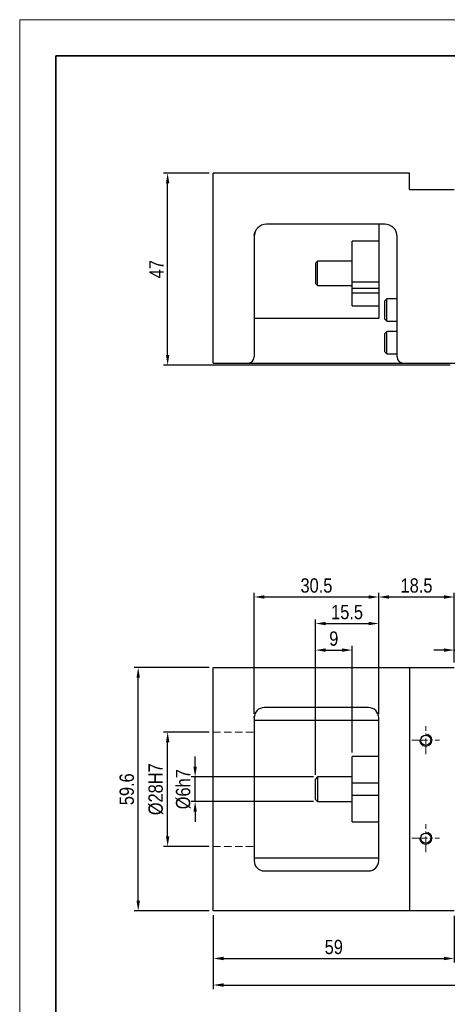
# Model space of a CAD drawing. Header units: millimetres. Extents: x 100 to 3612, y -424 to 856.
# Tile 38 of 45: x 3086 to 3190, y -293 to -52. Entities that reach past the tile are written whole.
import ezdxf

# ---------------------------------------------------------------- set-up
doc = ezdxf.new("R2010")
doc.units = ezdxf.units.MM
doc.linetypes.add('CENTER2', pattern=[28.575, 19.05, -3.175, 3.175, -3.175])
doc.linetypes.add('DASHED', pattern=[19.05, 12.7, -6.35])
doc.layers.get('Defpoints').update_dxf_attribs({"lineweight": 13})
for name, color, linetype, lineweight in [('小粗', 7, 'Continuous', 25), ('标注', 3, 'Continuous', 13), ('点划线', 1, 'CENTER2', 13), ('粗线', 7, 'Continuous', 35), ('细线', 7, 'Continuous', 13), ('虚线', 253, 'DASHED', 13)]:
    doc.layers.add(name, color=color, linetype=linetype, lineweight=lineweight)
doc.styles.add('3.5', font='ARIALN.TTF', dxfattribs={"height": 3.5})
doc.dimstyles.new('A4—对齐', dxfattribs={"dimtxt": 3.5, "dimasz": 2.5, "dimexe": 1, "dimexo": 1, "dimgap": 1, "dimtad": 1, "dimdec": 1, "dimzin": 9, "dimdsep": 46, "dimtxsty": '3.5', "dimcen": 2.5, "dimadec": 0, "dimazin": 0, "dimtm": 1e-09, "dimtfac": 1, "dimtdec": 1, "dimtmove": 0, "dimatfit": 3, "dimfxl": 0, "dimtolj": 1, "dimarcsym": 0})

# ---------------------------------------------------------------- blocks, each defined once
blk = doc.blocks.new('*D853')
at = {"layer": 'Defpoints', "color": 0, "transparency": 16777216}
for p in [(3173.48, -192.91), (3142.98, -222.49), (3173.48, -222.49)]:
    blk.add_point(p, dxfattribs=at)
at = {"layer": '标注', "color": 0, "lineweight": -2, "transparency": 16777216}
for p, q in [((3142.98, -221.49), (3142.98, -191.91)), ((3173.48, -221.49), (3173.48, -191.91)), ((3145.48, -192.91), (3170.98, -192.91))]:
    blk.add_line(p, q, dxfattribs=at)
at = {"layer": '标注', "color": 0, "transparency": 16777216}
for points in [[(3145.48, -192.5), (3145.48, -193.33), (3142.98, -192.91)], [(3170.98, -192.5), (3170.98, -193.33), (3173.48, -192.91)]]:
    blk.add_solid(points, dxfattribs=at)
at = {"layer": '标注', "color": 0, "transparency": 16777216, "insert": (3158.23, -190.12), "char_height": 3.5, "attachment_point": 5, "style": '3.5'}
blk.add_mtext('\\A1;30.5', dxfattribs=at)
blk = doc.blocks.new('A4图框')
at = {"layer": '粗线'}
blk.add_lwpolyline([(5, 205), (292, 205), (292, 5), (5, 5)], close=True, dxfattribs=at)
at = {"layer": '细线'}
blk.add_lwpolyline([(0, 210), (297, 210), (297, 0), (0, 0)], close=True, dxfattribs=at)
blk = doc.blocks.new('*D871')
at = {"layer": 'Defpoints', "color": 0, "transparency": 16777216}
for p in [(3121.8, -89.14), (3132.98, -89.14), (3191.98, -136.14)]:
    blk.add_point(p, dxfattribs=at)
at = {"layer": '标注', "color": 0, "lineweight": -2, "transparency": 16777216}
for p, q in [((3131.98, -89.14), (3120.8, -89.14)), ((3121.8, -133.64), (3121.8, -91.64)), ((3190.98, -136.14), (3120.8, -136.14))]:
    blk.add_line(p, q, dxfattribs=at)
at = {"layer": '标注', "color": 0, "transparency": 16777216}
for points in [[(3121.39, -91.64), (3122.22, -91.64), (3121.8, -89.14)], [(3121.39, -133.64), (3122.22, -133.64), (3121.8, -136.14)]]:
    blk.add_solid(points, dxfattribs=at)
at = {"layer": '标注', "color": 0, "transparency": 16777216, "insert": (3119.05, -112.64), "char_height": 3.5, "attachment_point": 5, "rotation": 90, "style": '3.5'}
blk.add_mtext('\\A1;47', dxfattribs=at)
blk = doc.blocks.new('*D887')
at = {"layer": 'Defpoints', "color": 0, "transparency": 16777216}
for p in [(3197.98, -205.91), (3191.98, -209.99), (3197.98, -225.37)]:
    blk.add_point(p, dxfattribs=at)
at = {"layer": '标注', "color": 0, "lineweight": -2, "transparency": 16777216}
for p, q in [((3191.98, -208.99), (3191.98, -204.91)), ((3197.98, -224.37), (3197.98, -204.91)), ((3189.48, -205.91), (3186.98, -205.91)), ((3191.98, -205.91), (3197.98, -205.91)), ((3200.48, -205.91), (3202.98, -205.91))]:
    blk.add_line(p, q, dxfattribs=at)
at = {"layer": '标注', "color": 0, "transparency": 16777216}
for points in [[(3189.48, -205.5), (3189.48, -206.33), (3191.98, -205.91)], [(3200.48, -205.5), (3200.48, -206.33), (3197.98, -205.91)]]:
    blk.add_solid(points, dxfattribs=at)
at = {"layer": '标注', "color": 0, "transparency": 16777216, "insert": (3194.98, -203.12), "char_height": 3.5, "attachment_point": 5, "style": '3.5'}
blk.add_mtext('\\A1;6', dxfattribs=at)
blk = doc.blocks.new('*D888')
at = {"layer": 'Defpoints', "color": 0, "transparency": 16777216}
for p in [(3128.53, -236.99), (3158.48, -236.99), (3158.48, -242.99)]:
    blk.add_point(p, dxfattribs=at)
at = {"layer": '标注', "color": 0, "lineweight": -2, "transparency": 16777216}
for p, q in [((3128.53, -234.49), (3128.53, -231.99)), ((3157.48, -236.99), (3127.53, -236.99)), ((3128.53, -242.99), (3128.53, -236.99)), ((3157.48, -242.99), (3127.53, -242.99)), ((3128.53, -245.49), (3128.53, -247.99))]:
    blk.add_line(p, q, dxfattribs=at)
at = {"layer": '标注', "color": 0, "transparency": 16777216}
for points in [[(3128.12, -234.49), (3128.95, -234.49), (3128.53, -236.99)], [(3128.12, -245.49), (3128.95, -245.49), (3128.53, -242.99)]]:
    blk.add_solid(points, dxfattribs=at)
at = {"layer": '标注', "color": 0, "transparency": 16777216, "insert": (3125.65, -239.99), "char_height": 3.5, "attachment_point": 5, "rotation": 90, "style": '3.5'}
blk.add_mtext('\\A1;%%C6h7', dxfattribs=at)
blk = doc.blocks.new('*D889')
at = {"layer": 'Defpoints', "color": 0, "transparency": 16777216}
for p in [(3121.81, -225.99), (3132.98, -225.99), (3132.98, -253.99)]:
    blk.add_point(p, dxfattribs=at)
at = {"layer": '标注', "color": 0, "lineweight": -2, "transparency": 16777216}
for p, q in [((3131.98, -225.99), (3120.81, -225.99)), ((3121.81, -251.49), (3121.81, -228.49)), ((3131.98, -253.99), (3120.81, -253.99))]:
    blk.add_line(p, q, dxfattribs=at)
at = {"layer": '标注', "color": 0, "transparency": 16777216}
for points in [[(3121.39, -228.49), (3122.23, -228.49), (3121.81, -225.99)], [(3121.39, -251.49), (3122.23, -251.49), (3121.81, -253.99)]]:
    blk.add_solid(points, dxfattribs=at)
at = {"layer": '标注', "color": 0, "transparency": 16777216, "insert": (3118.92, -239.99), "char_height": 3.5, "attachment_point": 5, "rotation": 90, "style": '3.5'}
blk.add_mtext('\\A1;%%C28H7', dxfattribs=at)
blk = doc.blocks.new('*D890')
at = {"layer": 'Defpoints', "color": 0, "transparency": 16777216}
for p in [(3114.6, -210.19), (3132.98, -210.19), (3132.98, -269.79)]:
    blk.add_point(p, dxfattribs=at)
at = {"layer": '标注', "color": 0, "lineweight": -2, "transparency": 16777216}
for p, q in [((3131.98, -210.19), (3113.6, -210.19)), ((3114.6, -267.29), (3114.6, -212.69)), ((3131.98, -269.79), (3113.6, -269.79))]:
    blk.add_line(p, q, dxfattribs=at)
at = {"layer": '标注', "color": 0, "transparency": 16777216}
for points in [[(3114.18, -212.69), (3115.02, -212.69), (3114.6, -210.19)], [(3114.18, -267.29), (3115.02, -267.29), (3114.6, -269.79)]]:
    blk.add_solid(points, dxfattribs=at)
at = {"layer": '标注', "color": 0, "transparency": 16777216, "insert": (3111.81, -239.99), "char_height": 3.5, "attachment_point": 5, "rotation": 90, "style": '3.5'}
blk.add_mtext('\\A1;59.6', dxfattribs=at)
blk = doc.blocks.new('*D891')
at = {"layer": 'Defpoints', "color": 0, "transparency": 16777216}
for p in [(3132.98, -269.79), (3191.98, -269.99), (3191.98, -281.43)]:
    blk.add_point(p, dxfattribs=at)
at = {"layer": '标注', "color": 0, "lineweight": -2, "transparency": 16777216}
for p, q in [((3132.98, -270.79), (3132.98, -282.43)), ((3191.98, -270.99), (3191.98, -282.43)), ((3135.48, -281.43), (3189.48, -281.43))]:
    blk.add_line(p, q, dxfattribs=at)
at = {"layer": '标注', "color": 0, "transparency": 16777216}
for points in [[(3135.48, -281.01), (3135.48, -281.85), (3132.98, -281.43)], [(3189.48, -281.01), (3189.48, -281.85), (3191.98, -281.43)]]:
    blk.add_solid(points, dxfattribs=at)
at = {"layer": '标注', "color": 0, "transparency": 16777216, "insert": (3162.48, -278.64), "char_height": 3.5, "attachment_point": 5, "style": '3.5'}
blk.add_mtext('\\A1;59', dxfattribs=at)
blk = doc.blocks.new('*D892')
at = {"layer": 'Defpoints', "color": 0, "transparency": 16777216}
for p in [(3132.98, -269.79), (3462.98, -269.29), (3462.98, -287.93)]:
    blk.add_point(p, dxfattribs=at)
at = {"layer": '标注', "color": 0, "lineweight": -2, "transparency": 16777216}
for p, q in [((3132.98, -270.79), (3132.98, -288.93)), ((3462.98, -270.29), (3462.98, -288.93)), ((3135.48, -287.93), (3460.48, -287.93))]:
    blk.add_line(p, q, dxfattribs=at)
at = {"layer": '标注', "color": 0, "transparency": 16777216}
for points in [[(3135.48, -287.51), (3135.48, -288.35), (3132.98, -287.93)], [(3460.48, -287.51), (3460.48, -288.35), (3462.98, -287.93)]]:
    blk.add_solid(points, dxfattribs=at)
at = {"layer": '标注', "color": 0, "transparency": 16777216, "insert": (3297.98, -285.14), "char_height": 3.5, "width": 25.9299, "attachment_point": 5, "style": '3.5'}
blk.add_mtext('\\A1;670', dxfattribs=at)
blk = doc.blocks.new('*D894')
at = {"layer": 'Defpoints', "color": 0, "transparency": 16777216}
for p in [(3166.98, -205.91), (3166.98, -231.99), (3157.98, -237.49)]:
    blk.add_point(p, dxfattribs=at)
at = {"layer": '标注', "color": 0, "lineweight": -2, "transparency": 16777216}
for p, q in [((3157.98, -236.49), (3157.98, -204.91)), ((3166.98, -230.99), (3166.98, -204.91)), ((3160.48, -205.91), (3164.48, -205.91))]:
    blk.add_line(p, q, dxfattribs=at)
at = {"layer": '标注', "color": 0, "transparency": 16777216}
for points in [[(3160.48, -205.5), (3160.48, -206.33), (3157.98, -205.91)], [(3164.48, -205.5), (3164.48, -206.33), (3166.98, -205.91)]]:
    blk.add_solid(points, dxfattribs=at)
at = {"layer": '标注', "color": 0, "transparency": 16777216, "insert": (3162.48, -203.12), "char_height": 3.5, "attachment_point": 5, "style": '3.5'}
blk.add_mtext('\\A1;9', dxfattribs=at)
blk = doc.blocks.new('*D895')
at = {"layer": 'Defpoints', "color": 0, "transparency": 16777216}
for p in [(3173.48, -199.41), (3173.48, -222.49), (3157.98, -237.49)]:
    blk.add_point(p, dxfattribs=at)
at = {"layer": '标注', "color": 0, "lineweight": -2, "transparency": 16777216}
for p, q in [((3157.98, -236.49), (3157.98, -198.41)), ((3160.48, -199.41), (3170.98, -199.41)), ((3173.48, -221.49), (3173.48, -198.41))]:
    blk.add_line(p, q, dxfattribs=at)
at = {"layer": '标注', "color": 0, "transparency": 16777216}
for points in [[(3160.48, -199), (3160.48, -199.83), (3157.98, -199.41)], [(3170.98, -199), (3170.98, -199.83), (3173.48, -199.41)]]:
    blk.add_solid(points, dxfattribs=at)
at = {"layer": '标注', "color": 0, "transparency": 16777216, "insert": (3165.73, -196.62), "char_height": 3.5, "attachment_point": 5, "style": '3.5'}
blk.add_mtext('\\A1;15.5', dxfattribs=at)
blk = doc.blocks.new('*D896')
at = {"layer": 'Defpoints', "color": 0, "transparency": 16777216}
for p in [(3173.48, -192.91), (3142.98, -222.49), (3173.48, -222.49)]:
    blk.add_point(p, dxfattribs=at)
at = {"layer": '标注', "color": 0, "lineweight": -2, "transparency": 16777216}
for p, q in [((3142.98, -221.49), (3142.98, -191.91)), ((3173.48, -221.49), (3173.48, -191.91)), ((3145.48, -192.91), (3170.98, -192.91))]:
    blk.add_line(p, q, dxfattribs=at)
at = {"layer": '标注', "color": 0, "transparency": 16777216}
for points in [[(3145.48, -192.5), (3145.48, -193.33), (3142.98, -192.91)], [(3170.98, -192.5), (3170.98, -193.33), (3173.48, -192.91)]]:
    blk.add_solid(points, dxfattribs=at)
at = {"layer": '标注', "color": 0, "transparency": 16777216, "insert": (3158.23, -190.12), "char_height": 3.5, "attachment_point": 5, "style": '3.5'}
blk.add_mtext('\\A1;30.5', dxfattribs=at)
blk = doc.blocks.new('*D897')
at = {"layer": 'Defpoints', "color": 0, "transparency": 16777216}
for p in [(3191.98, -192.91), (3191.98, -209.99), (3173.48, -222.49)]:
    blk.add_point(p, dxfattribs=at)
at = {"layer": '标注', "color": 0, "lineweight": -2, "transparency": 16777216}
for p, q in [((3173.48, -221.49), (3173.48, -191.91)), ((3191.98, -208.99), (3191.98, -191.91)), ((3175.98, -192.91), (3189.48, -192.91))]:
    blk.add_line(p, q, dxfattribs=at)
at = {"layer": '标注', "color": 0, "transparency": 16777216}
for points in [[(3175.98, -192.5), (3175.98, -193.33), (3173.48, -192.91)], [(3189.48, -192.5), (3189.48, -193.33), (3191.98, -192.91)]]:
    blk.add_solid(points, dxfattribs=at)
at = {"layer": '标注', "color": 0, "transparency": 16777216, "insert": (3182.73, -190.12), "char_height": 3.5, "attachment_point": 5, "style": '3.5'}
blk.add_mtext('\\A1;18.5', dxfattribs=at)

msp = doc.modelspace()

# ---------------------------------------------------------------- linework, layer by layer
at = {"layer": '小粗'}
for p, q in [((3180.98, -89.14), (3132.98, -89.14)), ((3132.98, -135.64), (3132.98, -89.14)), ((3180.98, -93.14), (3180.98, -89.14)), ((3180.98, -93.14), (3191.98, -93.14)), ((3174.98, -101.64), (3145.98, -101.64)), ((3173.48, -101.64), (3173.48, -124.64)), ((3142.98, -104.64), (3142.98, -134.14)), ((3166.98, -115.85), (3166.98, -105.78)), ((3173.48, -105.78), (3166.98, -105.78)), ((3177.98, -134.14), (3177.98, -104.64)), ((3158.48, -110.64), (3157.98, -111.14)), ((3166.98, -110.64), (3158.48, -110.64)), ((3158.48, -116.64), (3158.48, -110.64)), ((3157.98, -111.14), (3157.98, -116.14)), ((3157.98, -116.14), (3158.48, -116.64)), ((3158.48, -116.64), (3166.98, -116.64)), ((3166.98, -121.64), (3166.98, -115.85)), ((3173.48, -115.85), (3166.98, -115.85)), ((3166.98, -117.31), (3173.48, -117.31)), ((3173.48, -118.53), (3166.98, -118.53)), ((3175.48, -119.89), (3174.98, -120.39)), ((3174.98, -124.89), (3174.98, -120.39)), ((3177.98, -119.89), (3175.48, -119.89)), ((3175.48, -125.39), (3175.48, -119.89)), ((3166.98, -121.64), (3173.48, -121.64)), ((3142.98, -124.64), (3173.48, -124.64)), ((3174.98, -124.89), (3175.48, -125.39)), ((3175.48, -125.39), (3177.98, -125.39)), ((3175.48, -127.89), (3174.98, -128.39)), ((3174.98, -132.89), (3174.98, -128.39)), ((3177.98, -127.89), (3175.48, -127.89)), ((3175.48, -133.39), (3175.48, -127.89)), ((3174.98, -132.89), (3175.48, -133.39)), ((3175.48, -133.39), (3177.98, -133.39)), ((3132.98, -135.64), (3462.98, -135.64)), ((3132.98, -269.79), (3132.98, -210.19)), ((3132.98, -210.19), (3191.98, -210.19)), ((3180.98, -210.19), (3180.98, -269.79)), ((3170.98, -219.99), (3145.48, -219.99)), ((3142.98, -222.49), (3142.98, -257.49)), ((3173.48, -223.19), (3142.98, -223.19)), ((3173.48, -257.49), (3173.48, -222.49)), ((3173.48, -231.99), (3166.98, -231.99)), ((3166.98, -247.99), (3166.98, -231.99)), ((3158.48, -236.99), (3157.98, -237.49)), ((3157.98, -242.49), (3157.98, -237.49)), ((3166.98, -236.99), (3158.48, -236.99)), ((3158.48, -236.99), (3158.48, -242.99)), ((3173.48, -238.49), (3166.98, -238.49)), ((3157.98, -242.49), (3158.48, -242.99)), ((3158.48, -242.99), (3166.98, -242.99)), ((3173.48, -241.49), (3166.98, -241.49)), ((3166.98, -247.99), (3173.48, -247.99)), ((3142.98, -256.79), (3173.48, -256.79)), ((3145.48, -259.99), (3170.98, -259.99)), ((3191.98, -269.79), (3132.98, -269.79))]:
    msp.add_line(p, q, dxfattribs=at)
for centre in [(3184.98, -227.99), (3184.98, -227.99), (3184.98, -251.99), (3184.98, -251.99)]:
    msp.add_circle(centre, 1.25, dxfattribs=at)
for centre, radius, start, end in [((3145.98, -104.64), 3, 90, 180), ((3145.98, -104.64), 3, 90, 180), ((3174.98, -104.64), 3, 0, 90), ((3174.98, -104.64), 3, 0, 90), ((3141.48, -134.14), 1.5, 270, 0), ((3141.48, -134.14), 1.5, 270, 0), ((3179.48, -134.14), 1.5, 180, 270), ((3179.48, -134.14), 1.5, 180, 270), ((3145.48, -222.49), 2.5, 90, 180), ((3145.48, -222.49), 2.5, 90, 180), ((3170.98, -222.49), 2.5, 0, 90), ((3170.98, -222.49), 2.5, 0, 90), ((3145.48, -257.49), 2.5, 180, 270), ((3145.48, -257.49), 2.5, 180, 270), ((3170.98, -257.49), 2.5, 270, 0), ((3170.98, -257.49), 2.5, 270, 0)]:
    msp.add_arc(centre, radius, start, end, dxfattribs=at)
for points, knots in [([(3143, -104.28), (3143.01, -104.25), (3143.01, -104.2), (3143.03, -104.13), (3143.03, -104.1), (3143.04, -104.05), (3143.04, -104.04), (3143.05, -104.01), (3143.05, -103.99), (3143.07, -103.91), (3143.09, -103.84), (3143.12, -103.75), (3143.13, -103.73), (3143.14, -103.69), (3143.16, -103.63), (3143.18, -103.57), (3143.2, -103.53)], [0, 0, 0, 0, 0.25, 0.25, 0.375, 0.375, 0.4375, 0.4375, 0.5, 0.5, 0.75, 0.75, 0.8125, 0.8125, 0.875, 1, 1, 1, 1]), ([(3143, -104.28), (3143.01, -104.25), (3143.01, -104.2), (3143.03, -104.13), (3143.03, -104.1), (3143.04, -104.05), (3143.04, -104.04), (3143.05, -104.01), (3143.05, -103.99), (3143.07, -103.91), (3143.09, -103.84), (3143.12, -103.75), (3143.13, -103.73), (3143.14, -103.69), (3143.16, -103.63), (3143.18, -103.57), (3143.2, -103.53)], [0, 0, 0, 0, 0.25, 0.25, 0.375, 0.375, 0.4375, 0.4375, 0.5, 0.5, 0.75, 0.75, 0.8125, 0.8125, 0.875, 1, 1, 1, 1]), ([(3143.2, -221.48), (3143.21, -221.45), (3143.22, -221.43), (3143.22, -221.42), (3143.22, -221.42), (3143.22, -221.42), (3143.22, -221.42), (3143.22, -221.42)], [0, 0, 0, 0, 0.685618, 0.685618, 0.857023, 0.857023, 1, 1, 1, 1]), ([(3143.2, -221.48), (3143.21, -221.45), (3143.22, -221.43), (3143.22, -221.42), (3143.22, -221.42), (3143.22, -221.42), (3143.22, -221.42), (3143.22, -221.42)], [0, 0, 0, 0, 0.685618, 0.685618, 0.857023, 0.857023, 1, 1, 1, 1]), ([(3143.22, -258.56), (3143.22, -258.56), (3143.22, -258.56), (3143.22, -258.56), (3143.22, -258.56), (3143.22, -258.54), (3143.21, -258.53), (3143.2, -258.5)], [0, 0, 0, 0, 0.142582, 0.142582, 0.314065, 0.314065, 1, 1, 1, 1]), ([(3143.22, -258.56), (3143.22, -258.56), (3143.22, -258.56), (3143.22, -258.56), (3143.22, -258.56), (3143.22, -258.54), (3143.21, -258.53), (3143.2, -258.5)], [0, 0, 0, 0, 0.142582, 0.142582, 0.314065, 0.314065, 1, 1, 1, 1])]:
    msp.add_open_spline(points, degree=3, knots=knots, dxfattribs=at)
msp.add_open_spline([(3142.98, -222.49), (3142.98, -222.45), (3142.98, -222.38), (3142.99, -222.27), (3143, -222.2), (3143, -222.16)], degree=3, dxfattribs=at)
msp.add_open_spline([(3142.98, -222.49), (3142.98, -222.45), (3142.98, -222.38), (3142.99, -222.27), (3143, -222.2), (3143, -222.16)], degree=3, dxfattribs=at)
at = {"layer": '标注'}
for centre in [(3184.98, -227.99), (3184.98, -227.99), (3184.98, -251.99), (3184.98, -251.99)]:
    msp.add_arc(centre, 1.5, 180, 90, dxfattribs=at)
at = {"layer": '点划线', "ltscale": 0.2}
for p, q in [((3184.98, -231.4), (3184.98, -224.58)), ((3184.98, -231.4), (3184.98, -224.58)), ((3181.58, -227.99), (3188.39, -227.99)), ((3181.58, -227.99), (3188.39, -227.99)), ((3184.98, -255.4), (3184.98, -248.58)), ((3184.98, -255.4), (3184.98, -248.58)), ((3181.58, -251.99), (3188.39, -251.99)), ((3181.58, -251.99), (3188.39, -251.99))]:
    msp.add_line(p, q, dxfattribs=at)
at = {"layer": '虚线', "ltscale": 0.14}
for p, q in [((3132.98, -225.99), (3142.98, -225.99)), ((3132.98, -225.99), (3142.98, -225.99)), ((3132.98, -253.99), (3142.98, -253.99)), ((3132.98, -253.99), (3142.98, -253.99))]:
    msp.add_line(p, q, dxfattribs=at)

# ---------------------------------------------------------------- block references
at = {"layer": '标注', "xscale": 1.772264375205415, "yscale": 1.772264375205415, "zscale": 1.772264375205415}
msp.add_blockref('A4图框', (3085.59, -423.72), dxfattribs=at)

# ---------------------------------------------------------------- dimensions: what is measured, and where the dimension line sits
at = {"layer": '标注'}
for base, p1, p2, picture, middle in [((3121.8, -89.14), (3191.98, -136.14), (3132.98, -89.14), '*D871', (3119.05, -112.64)), ((3114.6, -210.19), (3132.98, -269.79), (3132.98, -210.19), '*D890', (3111.81, -239.99))]:
    dim = msp.add_linear_dim(base=base, p1=p1, p2=p2, angle=90, dimstyle='A4—对齐', dxfattribs=at)
    dim.commit()
    dim.dimension.update_dxf_attribs({"geometry": picture, "text_midpoint": middle})
for base, p1, p2, picture, middle in [((3173.48, -192.91), (3142.98, -222.49), (3173.48, -222.49), '*D853', (3158.23, -190.12)), ((3173.48, -192.91), (3142.98, -222.49), (3173.48, -222.49), '*D896', (3158.23, -190.12)), ((3191.98, -192.91), (3173.48, -222.49), (3191.98, -209.99), '*D897', (3182.73, -190.12)), ((3173.48, -199.41), (3157.98, -237.49), (3173.48, -222.49), '*D895', (3165.73, -196.62)), ((3166.98, -205.91), (3157.98, -237.49), (3166.98, -231.99), '*D894', (3162.48, -203.12)), ((3197.98, -205.91), (3191.98, -209.99), (3197.98, -225.37), '*D887', (3194.98, -203.12)), ((3191.98, -281.43), (3132.98, -269.79), (3191.98, -269.99), '*D891', (3162.48, -278.64))]:
    dim = msp.add_linear_dim(base=base, p1=p1, p2=p2, dimstyle='A4—对齐', dxfattribs=at)
    dim.commit()
    dim.dimension.update_dxf_attribs({"geometry": picture, "text_midpoint": middle})
dim = msp.add_linear_dim(base=(3121.81, -225.99), p1=(3132.98, -253.99), p2=(3132.98, -225.99), angle=90, text='%%C<>H7', dimstyle='A4—对齐', dxfattribs=at)
dim.commit()
dim.dimension.update_dxf_attribs({"geometry": '*D889', "text_midpoint": (3118.92, -239.99)})
dim = msp.add_linear_dim(base=(3128.53, -236.99), p1=(3158.48, -242.99), p2=(3158.48, -236.99), angle=90, text='%%C<>h7', dimstyle='A4—对齐', dxfattribs=at)
dim.commit()
dim.dimension.update_dxf_attribs({"geometry": '*D888', "text_midpoint": (3128.53, -239.99), "dimtype": 160})
dim = msp.add_linear_dim(base=(3462.98, -287.93), p1=(3132.98, -269.79), p2=(3462.98, -269.29), text='670', dimstyle='A4—对齐', dxfattribs=at)
dim.commit()
dim.dimension.update_dxf_attribs({"geometry": '*D892', "text_midpoint": (3297.98, -287.93), "dimtype": 160})

doc.saveas('drawing.dxf')
